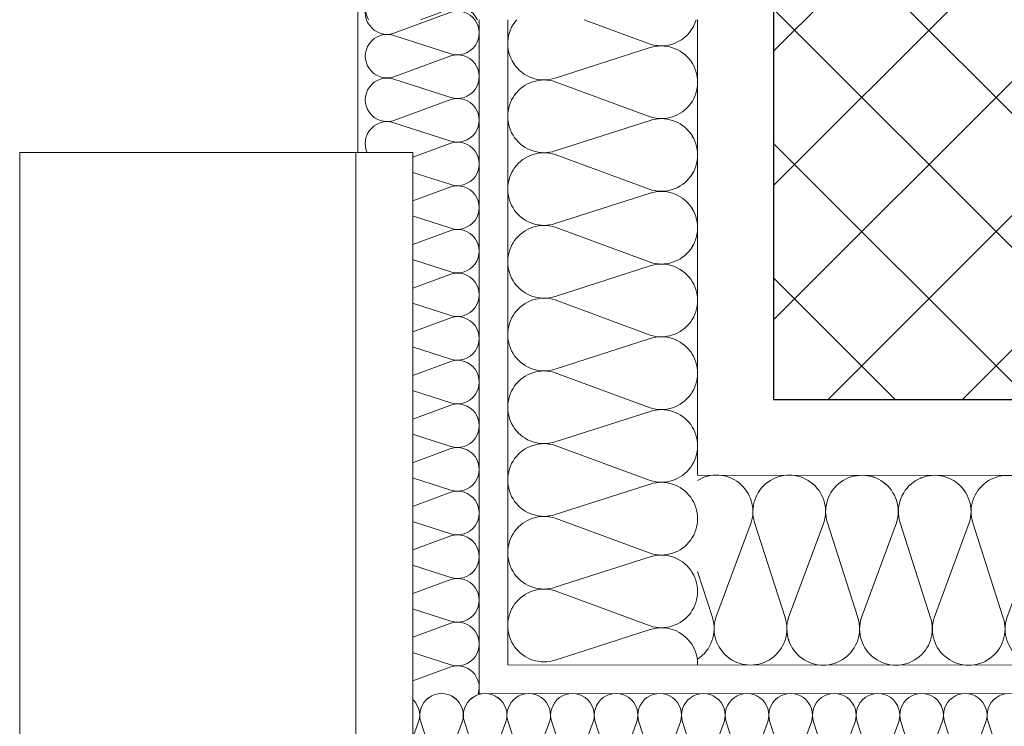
# Model space of a CAD drawing. Header units: metres. Extents: x -180 to 4, y -50 to 6.
# Tile 34 of 44: x -176.018 to -175.499, y -12.069 to -11.697. Entities that reach past the tile are written whole.
import ezdxf

# ---------------------------------------------------------------- set-up
doc = ezdxf.new("R2010")
doc.units = ezdxf.units.M
doc.header["$LTSCALE"] = 0.05
doc.header["$PDMODE"] = 1
doc.header["$PDSIZE"] = -2
doc.layers.get('0').update_dxf_attribs({"lineweight": 25})
for name, color, linetype, lineweight, true_color in [('30 -33 Aussenwände- 3 Aussenstützen', 7, 'Continuous', 50, 0x0000dd), ('30 -33 Aussenwände- 7 Fassade_ Elemente', 7, 'Continuous', 9, 0x00aacc), ('70 -72 Beschriftung- 1 Beschriftung allgemein', 7, 'Continuous', 9, 0xff6633), ('70 -76 Bemaßung- 2 Allgemein', 7, 'Continuous', 5, 0x6666cc)]:
    doc.layers.add(name, color=color, linetype=linetype, lineweight=lineweight, true_color=true_color)
doc.layers.add('Keine', color=7, linetype='Continuous', lineweight=9)
doc.styles.add('Arial', font='arial.ttf')
doc.dimstyles.new('k+k 1_50', dxfattribs={"dimtxt": 0.160649, "dimasz": 0.05302, "dimexe": 0.05, "dimexo": 0.15, "dimgap": 0.01, "dimtad": 1, "dimdec": 3, "dimtxsty": 'Arial', "dimblk": 'VW_SLASH', "dimblk1": 'VW_SLASH', "dimblk2": 'VW_SLASH', "dimcen": 0, "dimdle": 0.05, "dimadec": 3, "dimazin": 0, "dimtfac": 0.75, "dimtdec": 3, "dimtix": 1, "dimtmove": 0, "dimatfit": 0, "dimldrblk": 'VW_SLASH-1', "dimfxl": 0.125, "dimfxlon": 1, "dimfrac": 2, "dimtolj": 1, "dimarcsym": 0})

# ---------------------------------------------------------------- blocks, each defined once
blk = doc.blocks.new('Gruppe-606')
at = {"layer": '30 -33 Aussenwände- 7 Fassade_ Elemente', "lineweight": 9, "transparency": 33554687, "flags": 128}
for points in [[(0.07161, -3.99989, 0.324435), (0.08443, -3.99572, 0.324435), (0.08444, -3.98223, 0.324435), (0.07163, -3.97804), (0.04162, -3.98766, -0.324488), (0.02881, -3.98346, -0.324488), (0.02882, -3.96998, -0.324488), (0.04164, -3.9658), (0.07163, -3.97691, 0.324435), (0.08445, -3.97273, 0.324435), (0.08446, -3.95925, 0.324435), (0.07165, -3.95506), (0.04164, -3.96467, -0.324488), (0.02883, -3.96048, -0.324488), (0.02884, -3.94699, -0.324488), (0.04166, -3.94282), (0.07165, -3.95393, 0.324435), (0.08447, -3.94975, 0.324435), (0.08448, -3.93627, 0.324435), (0.07167, -3.93207), (0.04166, -3.94169, -0.688254), (0.02823, -3.92496)], [(0.08554, -3.92501, -0.374705), (0.07167, -3.93095), (0.05557, -3.92498)], [(0.07151, -4.13778, 1.372583), (0.07153, -4.11593), (0.04152, -4.12554, -1.372995), (0.04154, -4.10369), (0.07153, -4.1148, 1.372583), (0.07154, -4.09294), (0.04154, -4.10256, -1.372995), (0.04155, -4.08071), (0.07154, -4.09182, 1.372583), (0.07156, -4.06996), (0.04155, -4.07958, -1.372995), (0.04157, -4.05773), (0.07156, -4.06884, 1.372583), (0.07158, -4.04698), (0.04157, -4.0566, -1.372995), (0.04159, -4.03474), (0.07158, -4.04586, 1.372583), (0.0716, -4.024), (0.04159, -4.03362, -1.372995), (0.04161, -4.01176), (0.0716, -4.02287, 1.372583), (0.07161, -4.00102), (0.04161, -4.01064, -1.372995), (0.04162, -3.98878), (0.07161, -3.99989, 1.372583), (0.07163, -3.97804), (0.04162, -3.98766, -1.372995), (0.04164, -3.9658), (0.07163, -3.97691, 1.372583), (0.07165, -3.95506), (0.04164, -3.96467, -1.372995), (0.04166, -3.94282)], [(0.0865, -4.15001, 0.513088), (0.07151, -4.13891), (0.0415, -4.14853, -1.372995), (0.04152, -4.12667), (0.07151, -4.13778, 1.372583), (0.07153, -4.11593), (0.04152, -4.12554, -1.372995), (0.04154, -4.10369), (0.07153, -4.1148, 1.372583), (0.07154, -4.09294)]]:
    blk.add_lwpolyline(points, format="xyb", dxfattribs=at)
blk = doc.blocks.new('Gruppe-607')
at = {"layer": '30 -33 Aussenwände- 7 Fassade_ Elemente', "transparency": 33554687}
blk.add_blockref('Gruppe-606', (0, 0), dxfattribs=at)
blk = doc.blocks.new('Dämmung-20')
at = {"layer": '30 -33 Aussenwände- 7 Fassade_ Elemente', "color": 7, "transparency": 33554687}
blk.add_blockref('Gruppe-607', (0, 0), dxfattribs=at)
at = {"layer": '30 -33 Aussenwände- 7 Fassade_ Elemente', "color": 0, "flags": 1}
for tag in ['instanceID', 'prm0_value', 'prm1_value', 'prm2_value', 'prm3_value', 'prm4_value', 'prm5_value', 'prm6_value', 'IFC_UUID', 'prm0_name', 'prm0_type', 'prm1_name', 'prm1_type', 'prm2_name', 'prm2_type', 'prm3_name', 'prm3_type', 'prm4_name', 'prm4_type', 'prm5_name', 'prm5_type', 'prm6_name', 'prm6_type']:
    blk.add_attdef(tag, (-175.84944, -11.69708), '', height=0.00018, dxfattribs=at)
blk = doc.blocks.new('Gruppe-608')
at = {"layer": '30 -33 Aussenwände- 7 Fassade_ Elemente', "xscale": -1, "rotation": 180}
blk.add_blockref('Dämmung-20', (-175.86252, -15.62204), dxfattribs=at)
blk = doc.blocks.new('Gruppe-683')
at = {"layer": '30 -33 Aussenwände- 7 Fassade_ Elemente', "lineweight": 9, "transparency": 33554687, "flags": 128}
for points in [[(0.1015, -3.99489, 0.324435), (0.12286, -3.98791, 0.324435), (0.12286, -3.96544, 0.324435), (0.1015, -3.95846), (0.0515, -3.97453, -0.324488), (0.03014, -3.96755, -0.324488), (0.03014, -3.94508, -0.324488), (0.0515, -3.9381), (0.1015, -3.95658, 0.324435), (0.12286, -3.9496, 0.324435), (0.12286, -3.92714, 0.324435), (0.1015, -3.92016), (0.0515, -3.93623, -0.324488), (0.03014, -3.92925, -0.324488), (0.03014, -3.90678, -0.324488), (0.0515, -3.8998), (0.1015, -3.91828, 0.324435), (0.12286, -3.9113, 0.324435), (0.12286, -3.88883, 0.324435), (0.1015, -3.88185), (0.0515, -3.89792, -0.760432), (0.03122, -3.86712)], [(0.12574, -3.86712, -0.422404), (0.1015, -3.87998), (0.06672, -3.86712)], [(0.1015, -4.1864, 1.372583), (0.1015, -4.14997), (0.0515, -4.16604, -1.372995), (0.0515, -4.12961), (0.1015, -4.1481, 1.372583), (0.1015, -4.11167), (0.0515, -4.12774, -1.372995), (0.0515, -4.09131), (0.1015, -4.10979, 1.372583), (0.1015, -4.07337), (0.0515, -4.08944, -1.372995), (0.0515, -4.05301), (0.1015, -4.07149, 1.372583), (0.1015, -4.03506), (0.0515, -4.05113, -1.372995), (0.0515, -4.01471), (0.1015, -4.03319, 1.372583), (0.1015, -3.99676), (0.0515, -4.01283, -1.372995), (0.0515, -3.9764), (0.1015, -3.99489, 1.372583), (0.1015, -3.95846), (0.0515, -3.97453, -1.372995), (0.0515, -3.9381), (0.1015, -3.95658, 1.372583), (0.1015, -3.92016), (0.0515, -3.93623, -1.372995), (0.0515, -3.8998)], [(0.1265, -4.20675, 0.513088), (0.1015, -4.18827), (0.0515, -4.20434, -1.372995), (0.0515, -4.16792), (0.1015, -4.1864, 1.372583), (0.1015, -4.14997), (0.0515, -4.16604, -1.372995), (0.0515, -4.12961), (0.1015, -4.1481, 1.372583), (0.1015, -4.11167)]]:
    blk.add_lwpolyline(points, format="xyb", dxfattribs=at)
blk = doc.blocks.new('Gruppe-684')
at = {"layer": '30 -33 Aussenwände- 7 Fassade_ Elemente', "transparency": 33554687}
blk.add_blockref('Gruppe-683', (0, 0), dxfattribs=at)
blk = doc.blocks.new('Dämmung-25')
at = {"layer": '30 -33 Aussenwände- 7 Fassade_ Elemente', "color": 7, "transparency": 33554687}
blk.add_blockref('Gruppe-684', (0, 0), dxfattribs=at)
at = {"layer": '30 -33 Aussenwände- 7 Fassade_ Elemente', "color": 0, "flags": 1}
for tag in ['prm0_value', 'prm1_value', 'prm2_value', 'prm3_value', 'prm4_value', 'prm5_value', 'prm6_value', 'IFC_UUID', 'instanceID', 'prm0_name', 'prm0_type', 'prm2_name', 'prm2_type', 'prm3_name', 'prm3_type', 'prm6_name', 'prm6_type', 'prm1_name', 'prm1_type', 'prm4_name', 'prm4_type', 'prm5_name', 'prm5_type']:
    blk.add_attdef(tag, (-175.80168, -12.03668), '', height=0.00018, dxfattribs=at)
blk = doc.blocks.new('Gruppe-686')
at = {"layer": '30 -33 Aussenwände- 7 Fassade_ Elemente', "lineweight": 9, "transparency": 33554687, "flags": 128}
for points in [[(0.10156, -4.06541, 0.324435), (0.12292, -4.05844, 0.324435), (0.12293, -4.03598, 0.324435), (0.10158, -4.02898), (0.05157, -4.04501, -0.324488), (0.03021, -4.03802, -0.324488), (0.03023, -4.01554, -0.324488), (0.0516, -4.00858), (0.10158, -4.0271, 0.324435), (0.12295, -4.02014, 0.324435), (0.12296, -3.99767, 0.324435), (0.10161, -3.99068), (0.0516, -4.00671, -0.324488), (0.03024, -3.99971, -0.324488), (0.03026, -3.97724, -0.324488), (0.05163, -3.97028), (0.10161, -3.9888, 0.324435), (0.12297, -3.98184, 0.324435), (0.12299, -3.95937, 0.324435), (0.10164, -3.95237), (0.05163, -3.9684, -0.324488), (0.03027, -3.96141, -0.324488), (0.03029, -3.93894, -0.324488), (0.05166, -3.93198), (0.10164, -3.9505, 0.695025), (0.12387, -3.92235)], [(0.07597, -3.92231), (0.05166, -3.9301, -0.339144), (0.02973, -3.92227)], [(0.1015, -4.14201, 1.372583), (0.10152, -4.10558), (0.05151, -4.12162, -1.372995), (0.05154, -4.08519), (0.10153, -4.10371, 1.372583), (0.10155, -4.06728), (0.05154, -4.08331, -1.372995), (0.05157, -4.04689), (0.10156, -4.06541, 1.372583), (0.10158, -4.02898), (0.05157, -4.04501, -1.372995), (0.0516, -4.00858), (0.10158, -4.0271, 1.372583), (0.10161, -3.99068), (0.0516, -4.00671, -1.372995), (0.05163, -3.97028)], [(0.12648, -4.16239, 0.513088), (0.10149, -4.14389), (0.05148, -4.15992, -1.372995), (0.05151, -4.12349), (0.1015, -4.14201, 1.372583), (0.10152, -4.10558), (0.05151, -4.12162, -1.372995), (0.05154, -4.08519), (0.10153, -4.10371, 1.372583), (0.10155, -4.06728)]]:
    blk.add_lwpolyline(points, format="xyb", dxfattribs=at)
blk = doc.blocks.new('Gruppe-687')
at = {"layer": '30 -33 Aussenwände- 7 Fassade_ Elemente', "transparency": 33554687}
blk.add_blockref('Gruppe-686', (0, 0), dxfattribs=at)
blk = doc.blocks.new('Dämmung-26')
at = {"layer": '30 -33 Aussenwände- 7 Fassade_ Elemente', "color": 7, "transparency": 33554687}
blk.add_blockref('Gruppe-687', (0, 0), dxfattribs=at)
at = {"layer": '30 -33 Aussenwände- 7 Fassade_ Elemente', "color": 0, "flags": 1}
for tag in ['instanceID', 'prm0_value', 'prm1_value', 'prm2_value', 'prm3_value', 'prm4_value', 'prm5_value', 'prm6_value', 'IFC_UUID', 'prm0_name', 'prm0_type', 'prm1_name', 'prm1_type', 'prm2_name', 'prm2_type', 'prm3_name', 'prm3_type', 'prm4_name', 'prm4_type', 'prm5_name', 'prm5_type', 'prm6_name', 'prm6_type']:
    blk.add_attdef(tag, (-175.66108, -12.04147), '', height=0.00018, dxfattribs=at)
blk = doc.blocks.new('Gruppe-689')
at = {"layer": '30 -33 Aussenwände- 7 Fassade_ Elemente', "lineweight": 9, "transparency": 33554687, "flags": 128}
for points in [[(0.0715, -3.82536, 0.324435), (0.08431, -3.82117, 0.324435), (0.08431, -3.80769, 0.324435), (0.0715, -3.8035), (0.0415, -3.81314, -0.324488), (0.02868, -3.80896, -0.324488), (0.02868, -3.79547, -0.324488), (0.0415, -3.79129), (0.0715, -3.80238, 0.324435), (0.08431, -3.79819, 0.324435), (0.08431, -3.78471, 0.324435), (0.0715, -3.78052), (0.0415, -3.79016, -0.324488), (0.02868, -3.78598, -0.324488), (0.02868, -3.77249, -0.324488), (0.0415, -3.76831), (0.0715, -3.7794, 0.324435), (0.08431, -3.77521, 0.324435), (0.08431, -3.76173, 0.324435), (0.0715, -3.75754), (0.0415, -3.76718, -0.324488), (0.02868, -3.76299, -0.324488), (0.02868, -3.74951, -0.324488), (0.0415, -3.74532), (0.0715, -3.75641, 0.603544), (0.08602, -3.74221)], [(0.0477, -3.74221), (0.0415, -3.7442, -0.252918), (0.03077, -3.74221)], [(0.0715, -4.28499, 1.372583), (0.0715, -4.26314), (0.0415, -4.27278, -1.372995), (0.0415, -4.25092), (0.0715, -4.26201, 1.372583), (0.0715, -4.24015), (0.0415, -4.2498, -1.372995), (0.0415, -4.22794), (0.0715, -4.23903, 1.372583), (0.0715, -4.21717), (0.0415, -4.22681, -1.372995), (0.0415, -4.20496), (0.0715, -4.21605, 1.372583), (0.0715, -4.19419), (0.0415, -4.20383, -1.372995), (0.0415, -4.18198), (0.0715, -4.19307, 1.372583), (0.0715, -4.17121), (0.0415, -4.18085, -1.372995), (0.0415, -4.15899), (0.0715, -4.17008, 1.372583), (0.0715, -4.14823), (0.0415, -4.15787, -1.372995), (0.0415, -4.13601), (0.0715, -4.1471, 1.372583), (0.0715, -4.12525), (0.0415, -4.13489, -1.372995), (0.0415, -4.11303), (0.0715, -4.12412, 1.372583), (0.0715, -4.10226), (0.0415, -4.11191, -1.372995), (0.0415, -4.09005), (0.0715, -4.10114, 1.372583), (0.0715, -4.07928), (0.0415, -4.08892, -1.372995), (0.0415, -4.06707), (0.0715, -4.07816, 1.372583), (0.0715, -4.0563), (0.0415, -4.06594, -1.372995), (0.0415, -4.04409), (0.0715, -4.05518, 1.372583), (0.0715, -4.03332), (0.0415, -4.04296, -1.372995), (0.0415, -4.0211), (0.0715, -4.03219, 1.372583), (0.0715, -4.01034), (0.0415, -4.01998, -1.372995), (0.0415, -3.99812), (0.0715, -4.00921, 1.372583), (0.0715, -3.98736), (0.0415, -3.997, -1.372995), (0.0415, -3.97514), (0.0715, -3.98623, 1.372583), (0.0715, -3.96437), (0.0415, -3.97402, -1.372995), (0.0415, -3.95216), (0.0715, -3.96325, 1.372583), (0.0715, -3.94139), (0.0415, -3.95103, -1.372995), (0.0415, -3.92918), (0.0715, -3.94027, 1.372583), (0.0715, -3.91841), (0.0415, -3.92805, -1.372995), (0.0415, -3.9062), (0.0715, -3.91729, 1.372583), (0.0715, -3.89543), (0.0415, -3.90507, -1.372995), (0.0415, -3.88321), (0.0715, -3.8943, 1.372583), (0.0715, -3.87245), (0.0415, -3.88209, -1.372995), (0.0415, -3.86023), (0.0715, -3.87132, 1.372583), (0.0715, -3.84947), (0.0415, -3.85911, -1.372995), (0.0415, -3.83725), (0.0715, -3.84834, 1.372583), (0.0715, -3.82648), (0.0415, -3.83613, -1.372995), (0.0415, -3.81427), (0.0715, -3.82536, 1.372583), (0.0715, -3.8035), (0.0415, -3.81314, -1.372995), (0.0415, -3.79129), (0.0715, -3.80238, 1.372583), (0.0715, -3.78052), (0.0415, -3.79016, -1.372995), (0.0415, -3.76831)], [(0.0865, -4.2972, 0.513088), (0.0715, -4.28612), (0.0415, -4.29576, -1.372995), (0.0415, -4.2739), (0.0715, -4.28499, 1.372583), (0.0715, -4.26314), (0.0415, -4.27278, -1.372995), (0.0415, -4.25092), (0.0715, -4.26201, 1.372583), (0.0715, -4.24015)]]:
    blk.add_lwpolyline(points, format="xyb", dxfattribs=at)
blk = doc.blocks.new('Gruppe-690')
at = {"layer": '30 -33 Aussenwände- 7 Fassade_ Elemente', "transparency": 33554687}
blk.add_blockref('Gruppe-689', (0, 0), dxfattribs=at)
blk = doc.blocks.new('Dämmung-27')
at = {"layer": '30 -33 Aussenwände- 7 Fassade_ Elemente', "color": 7, "transparency": 33554687}
blk.add_blockref('Gruppe-690', (0, 0), dxfattribs=at)
at = {"layer": '30 -33 Aussenwände- 7 Fassade_ Elemente', "color": 0, "flags": 1}
for tag in ['instanceID', 'prm0_value', 'prm1_value', 'prm2_value', 'prm3_value', 'prm4_value', 'prm5_value', 'prm6_value', 'IFC_UUID', 'prm0_name', 'prm0_type', 'prm1_name', 'prm1_type', 'prm2_name', 'prm2_type', 'prm3_name', 'prm3_type', 'prm4_name', 'prm4_type', 'prm5_name', 'prm5_type', 'prm6_name', 'prm6_type']:
    blk.add_attdef(tag, (-175.83871, -12.05204), '', height=0.00018, dxfattribs=at)
blk = doc.blocks.new('Gruppe-692')
at = {"layer": '30 -33 Aussenwände- 7 Fassade_ Elemente', "lineweight": 9, "transparency": 33554687, "flags": 128}
for points in [[(0.0715, -3.75641, 0.324435), (0.08431, -3.75223, 0.324435), (0.08431, -3.73875, 0.324435), (0.0715, -3.73456), (0.0415, -3.7442, -0.324488), (0.02868, -3.74001, -0.324488), (0.02868, -3.72653, -0.324488), (0.0415, -3.72234), (0.0715, -3.73343, 0.324435), (0.08431, -3.72925, 0.324435), (0.08431, -3.71576, 0.324435), (0.0715, -3.71158), (0.0415, -3.72122, -0.324488), (0.02868, -3.71703, -0.324488), (0.02868, -3.70355, -0.324488), (0.0415, -3.69936), (0.0715, -3.71045, 0.324435), (0.08431, -3.70626, 0.324435), (0.08431, -3.69278, 0.324435), (0.0715, -3.6886), (0.0415, -3.69824, -0.657726), (0.02761, -3.68237)], [(0.08491, -3.68237, -0.350876), (0.0715, -3.68747), (0.05771, -3.68237)], [(0.0715, -4.03219, 1.372583), (0.0715, -4.01034), (0.0415, -4.01998, -1.372995)], [(0.0415, -3.99812), (0.0715, -4.00921, 1.372583), (0.0715, -3.98736), (0.0415, -3.997, -1.372995)], [(0.0415, -3.97514), (0.0715, -3.98623, 1.372583), (0.0715, -3.96437), (0.0415, -3.97402, -1.372995)], [(0.0415, -3.95216), (0.0715, -3.96325, 1.372583), (0.0715, -3.94139), (0.0415, -3.95103, -1.372995)], [(0.0415, -3.92918), (0.0715, -3.94027, 1.372583), (0.0715, -3.91841), (0.0415, -3.92805, -1.372995)], [(0.0415, -3.9062), (0.0715, -3.91729, 1.372583), (0.0715, -3.89543), (0.0415, -3.90507, -1.372995)], [(0.0415, -3.88321), (0.0715, -3.8943, 1.372583), (0.0715, -3.87245), (0.0415, -3.88209, -1.372995)], [(0.0415, -3.86023), (0.0715, -3.87132, 1.372583), (0.0715, -3.84947), (0.0415, -3.85911, -1.372995)], [(0.0415, -3.83725), (0.0715, -3.84834, 1.372583), (0.0715, -3.82648), (0.0415, -3.83613, -1.372995)], [(0.0415, -3.81427), (0.0715, -3.82536, 1.372583), (0.0715, -3.8035), (0.0415, -3.81314, -1.372995)], [(0.0415, -3.79129), (0.0715, -3.80238, 1.372583), (0.0715, -3.78052), (0.0415, -3.79016, -1.372995)], [(0.0415, -3.76831), (0.0715, -3.7794, 1.372583), (0.0715, -3.75754), (0.0415, -3.76718, -1.372995)], [(0.0415, -3.74532), (0.0715, -3.75641, 1.372583), (0.0715, -3.73456), (0.0415, -3.7442, -1.372995)], [(0.0415, -3.72234), (0.0715, -3.73343, 1.372583), (0.0715, -3.71158), (0.0415, -3.72122, -1.372995)]]:
    blk.add_lwpolyline(points, format="xyb", dxfattribs=at)
blk = doc.blocks.new('Gruppe-693')
at = {"layer": '30 -33 Aussenwände- 7 Fassade_ Elemente', "transparency": 33554687}
blk.add_blockref('Gruppe-692', (0, 0), dxfattribs=at)
blk = doc.blocks.new('Dämmung-28')
at = {"layer": '30 -33 Aussenwände- 7 Fassade_ Elemente', "color": 7, "transparency": 33554687}
blk.add_blockref('Gruppe-693', (0, 0), dxfattribs=at)
at = {"layer": '30 -33 Aussenwände- 7 Fassade_ Elemente', "color": 0, "flags": 1}
for tag in ['instanceID', 'prm0_value', 'prm1_value', 'prm2_value', 'prm3_value', 'prm4_value', 'prm5_value', 'prm6_value', 'prm0_name', 'prm0_type', 'prm1_name', 'prm1_type', 'prm2_name', 'prm2_type', 'prm3_name', 'prm3_type', 'prm4_name', 'prm4_type', 'prm5_name', 'prm5_type', 'prm6_name', 'prm6_type', 'IFC_UUID']:
    blk.add_attdef(tag, (-175.836, -12.12221), '', height=0.00018, dxfattribs=at)
blk = doc.blocks.new('Gruppe-694')
at = {"layer": '30 -33 Aussenwände- 7 Fassade_ Elemente', "lineweight": 9}
blk.add_line((-175.84, -12.11604), (-175.84, -11.49704), dxfattribs=at)
at = {"layer": '30 -33 Aussenwände- 7 Fassade_ Elemente', "lineweight": 9, "flags": 128}
for points in [[(-175.44609, -12.05204), (-175.776, -12.05179), (-175.776, -11.69704)], [(-175.44608, -12.03704), (-175.761, -12.0368), (-175.761, -11.69704)], [(-175.446, -11.93704), (-175.661, -11.93688), (-175.661, -11.69704)]]:
    blk.add_lwpolyline(points, dxfattribs=at)
at = {"layer": '70 -72 Beschriftung- 1 Beschriftung allgemein', "flags": 128}
blk.add_lwpolyline([(-175.421, -11.89704), (-175.621, -11.89704), (-175.621, -11.49704)], dxfattribs=at)
at = {"layer": '30 -33 Aussenwände- 7 Fassade_ Elemente', "xscale": -1, "rotation": 180}
blk.add_blockref('Dämmung-27', (-175.8625, -15.79425), dxfattribs=at)
at = {"layer": '30 -33 Aussenwände- 7 Fassade_ Elemente'}
blk.add_blockref('Dämmung-25', (-175.7875, -7.82992), dxfattribs=at)
at = {"layer": '30 -33 Aussenwände- 7 Fassade_ Elemente', "rotation": 90}
for name, p in [('Dämmung-26', (-179.58335, -12.06354)), ('Dämmung-28', (-179.51837, -12.13838))]:
    blk.add_blockref(name, p, dxfattribs=at)
blk = doc.blocks.new('Gruppe-3989')
at = {"layer": '30 -33 Aussenwände- 3 Aussenstützen', "linetype": 'Continuous', "lineweight": 9, "transparency": 33554687}
for p, q in [((-175.421, -11.64704), (-175.421, -11.74704)), ((-175.471, -11.69704), (-175.371, -11.69704))]:
    blk.add_line(p, q, dxfattribs=at)
blk = doc.blocks.new('Gruppe-3990')
at = {"color": 255, "lineweight": 25, "transparency": 33554687}
blk.add_wipeout([(-175.221, -11.49704), (-175.621, -11.49704), (-175.621, -11.89704), (-175.221, -11.89704)], dxfattribs=at).dxf.layer = '30 -33 Aussenwände- 3 Aussenstützen'
at = {"layer": '30 -33 Aussenwände- 3 Aussenstützen', "linetype": 'Continuous', "lineweight": 9, "transparency": 33554687}
h = blk.add_hatch(dxfattribs=at)
h.set_pattern_fill('Beton 1mm SRF', style=0, pattern_type=2)
h.set_pattern_definition([(45, (0, 0), (0.03535534, -0.03535534), []), (-45, (0, 0), (0.03535534, 0.03535534), [])])
h.paths.add_polyline_path([(-175.221, -11.49704), (-175.621, -11.49704), (-175.621, -11.89704), (-175.221, -11.89704)])
at = {"layer": '30 -33 Aussenwände- 3 Aussenstützen', "lineweight": 25, "transparency": 33554687, "flags": 128}
blk.add_lwpolyline([(-175.221, -11.49704), (-175.621, -11.49704), (-175.621, -11.89704), (-175.221, -11.89704)], close=True, dxfattribs=at)
at = {"layer": '30 -33 Aussenwände- 3 Aussenstützen', "transparency": 33554687}
blk.add_blockref('Gruppe-3989', (0, 0), dxfattribs=at)
blk = doc.blocks.new('Gruppe-3991')
at = {"layer": '30 -33 Aussenwände- 3 Aussenstützen', "color": 7}
blk.add_blockref('Gruppe-3990', (0, 0), dxfattribs=at)
at = {"layer": '30 -33 Aussenwände- 3 Aussenstützen', "color": 0, "flags": 1}
for tag in ['instanceID', 'IFC_UUID']:
    blk.add_attdef(tag, (-175.621, -11.89704), '', height=0.00018, dxfattribs=at)
blk = doc.blocks.new('_02-OG2_Tragwerk (2D)')
at = {"layer": '30 -33 Aussenwände- 7 Fassade_ Elemente', "color": 7}
blk.add_blockref('Gruppe-608', (0, 0), dxfattribs=at)
blk.add_blockref('Gruppe-694', (0, 0), dxfattribs=at)
at = {"layer": '30 -33 Aussenwände- 3 Aussenstützen'}
blk.add_blockref('Gruppe-3991', (0, 0), dxfattribs=at)
blk = doc.blocks.new('Gruppe-8397')
at = {"color": 255}
blk.add_wipeout([(-176.01799996, -11.76704198), (-175.84099996, -11.76704198), (-175.84099996, -19.87704198), (-176.01799996, -19.87704198)], dxfattribs=at).dxf.layer = '30 -33 Aussenwände- 7 Fassade_ Elemente'
at = {"layer": '30 -33 Aussenwände- 7 Fassade_ Elemente', "flags": 128}
blk.add_lwpolyline([(-176.01799996, -11.76704198), (-175.84099996, -11.76704198), (-175.84099996, -19.87704198), (-176.01799996, -19.87704198)], close=True, dxfattribs=at)
blk = doc.blocks.new('_OG2_2D (2D)')
at = {"color": 255}
blk.add_wipeout([(-176.01799996, -11.76704198), (-175.81099996, -11.76704198), (-175.81099996, -19.87704198), (-176.01799996, -19.87704198)], dxfattribs=at).dxf.layer = '30 -33 Aussenwände- 7 Fassade_ Elemente'
at = {"layer": '30 -33 Aussenwände- 7 Fassade_ Elemente', "flags": 128}
blk.add_lwpolyline([(-176.01799996, -11.76704198), (-175.81099996, -11.76704198), (-175.81099996, -19.87704198), (-176.01799996, -19.87704198)], close=True, dxfattribs=at)
at = {"layer": '70 -72 Beschriftung- 1 Beschriftung allgemein', "color": 7}
blk.add_blockref('Gruppe-8397', (0, 0), dxfattribs=at)
blk = doc.blocks.new('VW_SLASH')
at = {"color": 0, "linetype": 'ByBlock', "lineweight": -2, "transparency": 16777216}
blk.add_line((0.943, 0), (-1, 0), dxfattribs=at)
at = {"color": 0, "lineweight": 20, "transparency": 16777216, "flags": 128}
blk.add_lwpolyline([(0.5004, 0.5004), (-0.5004, -0.5004)], dxfattribs=at)
blk = doc.blocks.new('*D10718')
at = {"layer": '70 -76 Bemaßung- 2 Allgemein', "color": 0, "lineweight": -2}
for p, q in [((-176.018, -44.64704), (-176.018, -44.82204)), ((-175.421, -44.64704), (-175.421, -44.82204)), ((-175.47402, -44.77204), (-175.96498, -44.77204))]:
    blk.add_line(p, q, dxfattribs=at)
at = {"layer": 'Defpoints', "color": 0}
for p in [(-176.018, -11.74704), (-175.421, -41.79404), (-176.018, -44.77204)]:
    blk.add_point(p, dxfattribs=at)
at = {"layer": '70 -76 Bemaßung- 2 Allgemein', "color": 0, "lineweight": -2, "xscale": 0.05302001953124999, "yscale": 0.05302001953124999, "zscale": 0.05302001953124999, "rotation": 180}
blk.add_blockref('VW_SLASH', (-176.018, -44.77204), dxfattribs=at)
at = {"layer": '70 -76 Bemaßung- 2 Allgemein', "color": 0, "lineweight": -2, "xscale": 0.05302001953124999, "yscale": 0.05302001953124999, "zscale": 0.05302001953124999}
blk.add_blockref('VW_SLASH', (-175.421, -44.77204), dxfattribs=at)
at = {"layer": '70 -76 Bemaßung- 2 Allgemein', "color": 0, "insert": (-175.7195, -44.69471), "char_height": 0.1006887, "attachment_point": 5, "style": 'Arial'}
blk.add_mtext('\\A1;59\\S7^ ;', dxfattribs=at)
blk = doc.blocks.new('VW_SLASH-1')
at = {"color": 0, "linetype": 'ByBlock', "lineweight": -2, "transparency": 16777216}
blk.add_line((0.943, 0), (-1, 0), dxfattribs=at)
at = {"color": 0, "lineweight": 5, "transparency": 16777216, "flags": 128}
blk.add_lwpolyline([(0.5004, 0.5004), (-0.5004, -0.5004)], dxfattribs=at)
blk = doc.blocks.new('*D10901')
at = {"layer": '70 -76 Bemaßung- 2 Allgemein', "color": 0, "lineweight": -2}
for p, q in [((-176.018, -44.14704), (-176.018, -44.32204)), ((-175.811, -44.14704), (-175.811, -44.32204)), ((-176.07102, -44.27204), (-176.12404, -44.27204)), ((-175.811, -44.27204), (-176.018, -44.27204)), ((-175.75798, -44.27204), (-175.70496, -44.27204))]:
    blk.add_line(p, q, dxfattribs=at)
at = {"layer": 'Defpoints', "color": 0}
for p in [(-176.018, -11.74704), (-175.811, -12.08704), (-176.018, -44.27204)]:
    blk.add_point(p, dxfattribs=at)
at = {"layer": '70 -76 Bemaßung- 2 Allgemein', "color": 0, "lineweight": -2, "xscale": 0.05302001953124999, "yscale": 0.05302001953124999, "zscale": 0.05302001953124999}
blk.add_blockref('VW_SLASH', (-176.018, -44.27204), dxfattribs=at)
at = {"layer": '70 -76 Bemaßung- 2 Allgemein', "color": 0, "lineweight": -2, "xscale": 0.05302001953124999, "yscale": 0.05302001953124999, "zscale": 0.05302001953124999, "rotation": 180}
blk.add_blockref('VW_SLASH', (-175.811, -44.27204), dxfattribs=at)
at = {"layer": '70 -76 Bemaßung- 2 Allgemein', "color": 0, "insert": (-175.9145, -44.53902), "char_height": 0.1006887, "attachment_point": 5, "style": 'Arial'}
blk.add_mtext('\\A1;20\\S7^ ;', dxfattribs=at)
blk = doc.blocks.new('*D10902')
at = {"layer": '70 -76 Bemaßung- 2 Allgemein', "color": 0, "lineweight": -2}
for p, q in [((-175.811, -44.14704), (-175.811, -44.32204)), ((-175.621, -44.14704), (-175.621, -44.32204)), ((-175.67402, -44.27204), (-175.75798, -44.27204))]:
    blk.add_line(p, q, dxfattribs=at)
at = {"layer": 'Defpoints', "color": 0}
for p in [(-175.621, -11.89704), (-175.811, -12.08704), (-175.811, -44.27204)]:
    blk.add_point(p, dxfattribs=at)
at = {"layer": '70 -76 Bemaßung- 2 Allgemein', "color": 0, "lineweight": -2, "xscale": 0.05302001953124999, "yscale": 0.05302001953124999, "zscale": 0.05302001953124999}
for p, rotation in [((-175.811, -44.27204), 179.9999999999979), ((-175.621, -44.27204), 359.9999999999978)]:
    blk.add_blockref('VW_SLASH', p, dxfattribs=dict(at, rotation=rotation))
at = {"layer": '70 -76 Bemaßung- 2 Allgemein', "color": 0, "insert": (-175.716, -44.21064), "char_height": 0.100689, "attachment_point": 5, "style": 'Arial'}
blk.add_mtext('\\A1;19', dxfattribs=at)
blk = doc.blocks.new('*D10903')
at = {"layer": '70 -76 Bemaßung- 2 Allgemein', "color": 0, "lineweight": -2}
for p, q in [((-175.621, -44.14704), (-175.621, -44.32204)), ((-175.421, -44.14704), (-175.421, -44.32204)), ((-175.47402, -44.27204), (-175.56798, -44.27204))]:
    blk.add_line(p, q, dxfattribs=at)
at = {"layer": 'Defpoints', "color": 0}
for p in [(-175.621, -11.89704), (-175.421, -41.29404), (-175.621, -44.27204)]:
    blk.add_point(p, dxfattribs=at)
at = {"layer": '70 -76 Bemaßung- 2 Allgemein', "color": 0, "lineweight": -2, "xscale": 0.05302001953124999, "yscale": 0.05302001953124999, "zscale": 0.05302001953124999, "rotation": 180}
blk.add_blockref('VW_SLASH', (-175.621, -44.27204), dxfattribs=at)
at = {"layer": '70 -76 Bemaßung- 2 Allgemein', "color": 0, "lineweight": -2, "xscale": 0.05302001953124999, "yscale": 0.05302001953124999, "zscale": 0.05302001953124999}
blk.add_blockref('VW_SLASH', (-175.421, -44.27204), dxfattribs=at)
at = {"layer": '70 -76 Bemaßung- 2 Allgemein', "color": 0, "insert": (-175.521, -44.21064), "char_height": 0.100689, "attachment_point": 5, "style": 'Arial'}
blk.add_mtext('\\A1;20', dxfattribs=at)
blk = doc.blocks.new('*D11126')
at = {"layer": '70 -76 Bemaßung- 2 Allgemein', "color": 0, "lineweight": -2}
for p, q in [((-175.621, -43.64704), (-175.621, -43.82204)), ((-175.421, -43.64704), (-175.421, -43.82204)), ((-175.47402, -43.77204), (-175.56798, -43.77204))]:
    blk.add_line(p, q, dxfattribs=at)
at = {"layer": 'Defpoints', "color": 0}
for p in [(-175.621, -11.89704), (-175.421, -40.79404), (-175.621, -43.77204)]:
    blk.add_point(p, dxfattribs=at)
at = {"layer": '70 -76 Bemaßung- 2 Allgemein', "color": 0, "lineweight": -2, "xscale": 0.05302001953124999, "yscale": 0.05302001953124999, "zscale": 0.05302001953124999, "rotation": 180}
blk.add_blockref('VW_SLASH', (-175.621, -43.77204), dxfattribs=at)
at = {"layer": '70 -76 Bemaßung- 2 Allgemein', "color": 0, "lineweight": -2, "xscale": 0.05302001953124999, "yscale": 0.05302001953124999, "zscale": 0.05302001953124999}
blk.add_blockref('VW_SLASH', (-175.421, -43.77204), dxfattribs=at)
at = {"layer": '70 -76 Bemaßung- 2 Allgemein', "color": 0, "insert": (-175.521, -43.71064), "char_height": 0.100689, "attachment_point": 5, "style": 'Arial'}
blk.add_mtext('\\A1;20', dxfattribs=at)
blk = doc.blocks.new('Gruppe-9774')
at = {"layer": '70 -76 Bemaßung- 2 Allgemein'}
dim = blk.add_linear_dim(base=(-176.01799996, -44.77204198), p1=(-175.42099996, -41.79404198), p2=(-176.01799996, -11.74704198), text='59\\S7^ ;', dimstyle='k+k 1_50', override={"dimtxt": 0.100689, "dimgap": 0.01, "dimdec": 8, "dimpost": '<>', "dimtxsty": 'Arial', "dimtmove": 2}, dxfattribs=at)
dim.commit()
dim.dimension.update_dxf_attribs({"geometry": '*D10718', "text_midpoint": (-175.71949996, -44.69471483)})
blk = doc.blocks.new('Gruppe-9778')
at = {"layer": '70 -76 Bemaßung- 2 Allgemein'}
for base, p1, p2, text, override, picture, middle in [((-176.01799996, -44.27204198), (-175.81099996, -12.08704198), (-176.01799996, -11.74704198), '20\\S7^ ;', {"dimtxt": 0.100689, "dimgap": 0.01, "dimdec": 8, "dimpost": '<>', "dimtxsty": 'Arial', "dimtix": 0, "dimtmove": 2}, '*D10901', (-175.91449996, -44.53902343)), ((-175.81099996, -44.27204198), (-175.62099996, -11.89704198), (-175.81099996, -12.08704198), '19', {"dimtxt": 0.100689, "dimgap": 0.01, "dimdec": 8, "dimpost": '<>', "dimtxsty": 'Arial', "dimtmove": 2}, '*D10902', (-175.71599996, -44.21064042)), ((-175.62099996, -44.27204198), (-175.42099996, -41.29404198), (-175.62099996, -11.89704198), '20', {"dimtxt": 0.100689, "dimgap": 0.01, "dimdec": 8, "dimpost": '<>', "dimtxsty": 'Arial', "dimtmove": 2}, '*D10903', (-175.52099996, -44.21064042))]:
    dim = blk.add_linear_dim(base=base, p1=p1, p2=p2, text=text, dimstyle='k+k 1_50', override=override, dxfattribs=at)
    dim.commit()
    dim.dimension.update_dxf_attribs({"geometry": picture, "text_midpoint": middle})
blk = doc.blocks.new('Gruppe-9782')
at = {"layer": '70 -76 Bemaßung- 2 Allgemein'}
dim = blk.add_linear_dim(base=(-175.62099996, -43.77204198), p1=(-175.42099996, -40.79404198), p2=(-175.62099996, -11.89704198), text='20', dimstyle='k+k 1_50', override={"dimtxt": 0.100689, "dimgap": 0.01, "dimdec": 8, "dimpost": '<>', "dimtxsty": 'Arial', "dimtmove": 2}, dxfattribs=at)
dim.commit()
dim.dimension.update_dxf_attribs({"geometry": '*D11126', "text_midpoint": (-175.52099996, -43.71064042)})
blk = doc.blocks.new('_OG2_2D Bemaßung_ Beschriftung (2D)')
at = {"layer": '70 -76 Bemaßung- 2 Allgemein'}
for name in ['Gruppe-9782', 'Gruppe-9778', 'Gruppe-9774']:
    blk.add_blockref(name, (0, 0), dxfattribs=at)

msp = doc.modelspace()

# ---------------------------------------------------------------- block references
at = {"layer": 'Keine', "color": 1}
msp.add_blockref('_02-OG2_Tragwerk (2D)', (0, 0), dxfattribs=at)

# ---------------------------------------------------------------- next in the draw order: block references
msp.add_blockref('_OG2_2D (2D)', (0, 0), dxfattribs=at)

# ---------------------------------------------------------------- next in the draw order: block references
msp.add_blockref('_OG2_2D Bemaßung_ Beschriftung (2D)', (0, 0), dxfattribs=at)

doc.saveas('drawing.dxf')
